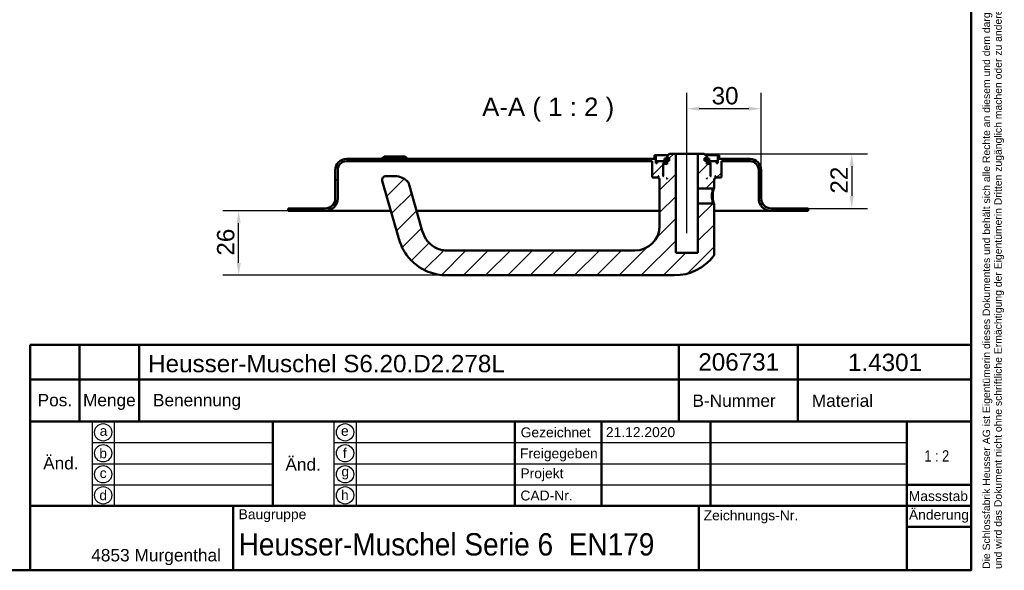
# Model space of a CAD drawing. Header units: millimetres. Extents: x 20 to 833, y 20 to 574.
# Tile 8 of 9: x 436 to 833, y 20 to 242. Entities that reach past the tile are written whole.
import ezdxf
from ezdxf.enums import TextEntityAlignment as Align

# ---------------------------------------------------------------- set-up
doc = ezdxf.new("R2010")
doc.units = ezdxf.units.MM
doc.header["$LTSCALE"] = 2
for name, color, linetype, lineweight in [('Bemaßungen(DIN)', 7, 'Continuous', 25), ('Mittellinie(DIN)', 7, 'Continuous', 25), ('Sichtbare Kanten(DIN)', 7, 'Continuous', 50), ('Skizziergeometrie(DIN)', 7, 'Continuous', 50), ('Skizzierlinie(DIN)', 7, 'Continuous', 25), ('Symbole(DIN)', 7, 'Continuous', 25)]:
    doc.layers.add(name, color=color, linetype=linetype, lineweight=lineweight)
doc.layers.add('Schraffur', color=179, linetype='Continuous', lineweight=9, true_color=0x1e1e47)
doc.styles.add('Aktuell-DIN', font='arial.ttf')
doc.styles.add('Aktuell-DINGroßer Text', font='arial.ttf')
doc.styles.add('STANDARD-DIN~0', font='arial.ttf')
doc.styles.add('Textstil10', font='arial.ttf')
doc.styles.add('Textstil41', font='arial.ttf', dxfattribs={"width": 0.8})
doc.styles.add('Textstil83', font='arial.ttf', dxfattribs={"width": 0.8})
doc.dimstyles.new('CAD-LAN', dxfattribs={"dimscale": 2, "dimtxt": 3.5, "dimasz": 2.5, "dimexe": 3.175, "dimexo": 0, "dimgap": 0.8, "dimtad": 1, "dimrnd": 1e-08, "dimtxsty": 'STANDARD-DIN~0', "dimcen": 0.09, "dimdle": 10, "dimclrd": 250, "dimclre": 250, "dimclrt": 250, "dimadec": 0, "dimazin": 2, "dimtfac": 1, "dimtmove": 0, "dimatfit": 3, "dimfxl": 1, "dimtolj": 1, "dimtzin": 0, "dimlwd": 25, "dimlwe": 25, "dimarcsym": 0})

# ---------------------------------------------------------------- blocks, each defined once
blk = doc.blocks.new('Ränder Standardrahmen')
at = {"layer": 'Skizziergeometrie(DIN)', "flags": 128}
blk.add_lwpolyline([(10, 10), (10, 287), (410, 287), (410, 10), (10, 10)], dxfattribs=at)
blk = doc.blocks.new('Schriftfelder Heusser')
at = {"layer": 'Skizziergeometrie(DIN)'}
for p, q in [((101, 229.92), (101, 236.92)), ((101, 236.92), (291, 236.92)), ((111, 229.92), (111, 236.92)), ((123, 229.92), (123, 236.92)), ((232, 229.92), (232, 236.92)), ((256, 229.92), (256, 236.92)), ((291, 236.92), (291, 229.92)), ((101, 191.42), (101, 229.92)), ((101, 229.92), (291, 229.92)), ((111, 229.92), (111, 221.42)), ((123, 229.92), (123, 221.42)), ((232, 229.92), (232, 221.42)), ((256, 229.92), (256, 221.42)), ((291, 229.92), (291, 191.42)), ((101, 221.42), (291, 221.42)), ((150, 221.42), (150, 204.42)), ((198.85, 221.42), (198.85, 204.42)), ((216.35, 221.42), (216.35, 204.42)), ((238.35, 221.42), (238.35, 204.42)), ((278, 221.42), (278, 191.42)), ((278, 208.67), (291, 208.67)), ((101, 204.42), (291, 204.42)), ((142, 204.42), (142, 191.42)), ((236, 204.42), (236, 191.42)), ((278, 200.17), (291, 200.17)), ((291, 191.42), (101, 191.42))]:
    blk.add_line(p, q, dxfattribs=at)
at = {"layer": 'Skizzierlinie(DIN)'}
for p, q in [((113.5, 221.42), (113.5, 204.42)), ((118, 221.42), (118, 204.42)), ((162.35, 221.42), (162.35, 204.42)), ((166.85, 221.42), (166.85, 204.42)), ((113.5, 217.17), (150, 217.17)), ((162.35, 217.17), (278, 217.17)), ((113.5, 212.92), (150, 212.92)), ((162.35, 212.92), (278, 212.92)), ((113.5, 208.67), (150, 208.67)), ((162.35, 208.67), (278, 208.67))]:
    blk.add_line(p, q, dxfattribs=at)
for centre in [(115.75, 219.25), (164.6, 219.25), (115.75, 215.04), (164.6, 215.04), (115.75, 210.79), (164.6, 210.79), (115.75, 206.54), (164.6, 206.54)]:
    blk.add_circle(centre, 1.75, dxfattribs=at)
at = {"layer": 'Symbole(DIN)', "color": 7, "insert": (293.33, 191.7), "char_height": 1.5, "width": 182.3003, "attachment_point": 1, "rotation": 90, "line_spacing_factor": 0.944221, "style": 'Aktuell-DIN'}
blk.add_mtext('\\fArial|b0|i0;\\H1.5000;Die Schlossfabrik Heusser AG ist Eigentümerin dieses Dokumentes und behält sich alle Rechte an diesem und dem dargestellten Gegenstand vor. Der Empfänger anerkennt diese Rechte\\Pund wird das Dokument nicht ohne schriftliche Ermächtigung der Eigentümerin Dritten zugänglich machen oder zu anderen Zwecken verwenden, zu dem es ihm übergeben worden ist.\\P ', dxfattribs=at)
at = {"layer": 'Symbole(DIN)', "color": 179, "true_color": 0x262659, "style": 'Aktuell-DIN'}
for s, insert, char_height, attachment_point in [('Pos.', (106, 227), 2.489, 2), ('Menge', (117, 227), 2.489, 2), ('Benennung', (125.81, 225.38), 2.489, 4), ('B-Nummer', (234.74, 225.62), 2.489, 4), ('Material', (265.02, 225.62), 2.489, 5), ('\\fArial|b0|i0;a', (115.81, 219.53), 2, 5), ('\\fArial|b0|i0;e', (164.54, 219.53), 2, 5), ('\\fArial|b0|i0;Gezeichnet', (200.05, 219.23), 2, 4), ('\\fArial|b0|i0;b', (115.75, 215), 2, 5), ('\\fArial|b0|i0;f', (164.55, 215.06), 2, 5), ('\\fArial|b0|i0;Freigegeben', (199.92, 216), 2, 1), ('\\fArial|b0|i0;c', (115.75, 211.01), 2, 5), ('\\fArial|b0|i0;g', (164.63, 211.05), 2, 5), ('\\fArial|b0|i0;Projekt', (200, 211.98), 2, 1), ('\\fArial|b0|i0;d', (115.76, 206.55), 2, 5), ('\\fArial|b0|i0;h', (164.55, 206.57), 2, 5), ('\\fArial|b0|i0;CAD-Nr.', (200, 207.5), 2, 1), ('\\fArial|b0|i0;\\H2.0000;Massstab', (284.39, 206.37), 2, 5), ('\\fArial|b0|i0;\\H2.0000;Baugruppe', (143.1, 203.73), 2, 1), ('\\fArial|b0|i0;Zeichnungs-Nr.', (237, 203.5), 2, 1), ('\\fArial|b0|i0;\\H2.5000;4853 Murgenthal', (113.33, 192.46), 2.5, 7)]:
    blk.add_mtext(s, dxfattribs=dict(at, insert=insert, char_height=char_height, attachment_point=attachment_point))
at = {"layer": 'Symbole(DIN)', "color": 179, "true_color": 0x262659, "attachment_point": 5, "style": 'Aktuell-DIN'}
for s, insert, char_height, width in [('Änd.', (107.21, 213), 2.489, 12.3494), ('Änd.', (156.12, 212.76), 2.489, 12.3494), ('\\fArial|b0|i0;Änderung', (284.51, 202.33), 2, 12.1143)]:
    blk.add_mtext(s, dxfattribs=dict(at, insert=insert, char_height=char_height, width=width))
at = {"layer": 'Symbole(DIN)', "color": 7, "insert": (143.1, 196.62), "char_height": 4.5, "width": 90.18, "attachment_point": 4, "style": 'Aktuell-DIN'}
blk.add_mtext('\\fArial|b0|i0;\\W0.90;\\H4.5000;Heusser-Muschel Serie 6  EN179', dxfattribs=at)
at = {"layer": 'Symbole(DIN)', "color": 179, "true_color": 0x262659, "style": 'Textstil10'}
blk.add_attdef('ERSTELLUNGSDATUM_001', (217.26, 218.29), '', height=2, dxfattribs=at)
at = {"layer": 'Symbole(DIN)', "color": 179, "true_color": 0x262659}
for tag, height, style, p in [('AUTOR', 2.49, 'Aktuell-DIN', (240.03, 219.26)), ('KONTROLLDATUM', 2, 'Textstil10', (217.42, 215.04)), ('KONTROLLIERT_VON', 2, 'Textstil10', (239.98, 215.05))]:
    blk.add_attdef(tag, text='', height=height, dxfattribs=dict(at, style=style)).set_placement(p, align=Align.MIDDLE_LEFT)
at = {"layer": 'Symbole(DIN)', "color": 7, "style": 'Textstil83', "width": 0.8}
blk.add_attdef('Anfänglicher_Ansichtsmaßstab_001', (281.57, 213.34), '', height=2.3, dxfattribs=at)
at = {"layer": 'Symbole(DIN)', "color": 179, "true_color": 0x262659, "style": 'Textstil10'}
blk.add_attdef('PROJEKT', text='', height=2, dxfattribs=at).set_placement((217.77, 209.72), align=Align.BOTTOM_LEFT)
at = {"layer": 'Symbole(DIN)', "color": 7, "style": 'Textstil41', "width": 0.8}
blk.add_attdef('STATUS', text='', height=5, dxfattribs=at).set_placement((284.53, 195.86), align=Align.MIDDLE_CENTER)
blk = doc.blocks.new('*D25')
at = {"layer": 'Bemaßungen(DIN)', "color": 250, "linetype": 'Continuous', "lineweight": 25, "true_color": 0x3f3f3f, "transparency": 16777216}
for p, q in [((705.21, 193.03), (705.21, 212.6)), ((735.21, 181.53), (735.21, 212.6)), ((730.21, 206.25), (710.21, 206.25))]:
    blk.add_line(p, q, dxfattribs=at)
at = {"layer": 'Bemaßungen(DIN)', "color": 250, "linetype": 'Continuous', "true_color": 0x3f3f3f, "transparency": 16777216}
for points in [[(710.21, 207.08), (710.21, 205.42), (705.21, 206.25)], [(730.21, 207.08), (730.21, 205.42), (735.21, 206.25)]]:
    blk.add_solid(points, dxfattribs=at)
at = {"layer": 'Defpoints', "color": 0, "linetype": 'Continuous', "transparency": 16777216}
for p in [(705.21, 206.25), (705.21, 193.03), (735.21, 181.53)]:
    blk.add_point(p, dxfattribs=at)
at = {"layer": 'Bemaßungen(DIN)', "color": 250, "linetype": 'Continuous', "lineweight": 25, "true_color": 0x3f3f3f, "transparency": 16777216, "insert": (715.21, 215), "char_height": 7, "attachment_point": 1, "style": 'STANDARD-DIN~0'}
blk.add_mtext('\\A1;30', dxfattribs=at)
blk = doc.blocks.new('*D26')
at = {"layer": 'Bemaßungen(DIN)', "color": 250, "linetype": 'Continuous', "lineweight": 25, "true_color": 0x3f3f3f, "transparency": 16777216}
for p, q in [((712.21, 188.03), (778.16, 188.03)), ((771.81, 183.03), (771.81, 171.03)), ((754.21, 166.03), (778.16, 166.03))]:
    blk.add_line(p, q, dxfattribs=at)
at = {"layer": 'Bemaßungen(DIN)', "color": 250, "linetype": 'Continuous', "true_color": 0x3f3f3f, "transparency": 16777216}
for points in [[(770.98, 183.03), (772.65, 183.03), (771.81, 188.03)], [(770.98, 171.03), (772.65, 171.03), (771.81, 166.03)]]:
    blk.add_solid(points, dxfattribs=at)
at = {"layer": 'Defpoints', "color": 0, "linetype": 'Continuous', "transparency": 16777216}
for p in [(712.21, 188.03), (754.21, 166.03), (771.81, 166.03)]:
    blk.add_point(p, dxfattribs=at)
at = {"layer": 'Bemaßungen(DIN)', "color": 250, "linetype": 'Continuous', "lineweight": 25, "true_color": 0x3f3f3f, "transparency": 16777216, "insert": (763.19, 171.99), "char_height": 7, "attachment_point": 1, "rotation": 90, "style": 'STANDARD-DIN~0'}
blk.add_mtext('\\A1;22', dxfattribs=at)
blk = doc.blocks.new('*D27')
at = {"layer": 'Bemaßungen(DIN)', "color": 250, "linetype": 'Continuous', "lineweight": 25, "true_color": 0x3f3f3f, "transparency": 16777216}
for p, q in [((544.21, 165.03), (517.86, 165.03)), ((524.21, 144.03), (524.21, 160.03)), ((608.21, 139.03), (517.86, 139.03))]:
    blk.add_line(p, q, dxfattribs=at)
at = {"layer": 'Bemaßungen(DIN)', "color": 250, "linetype": 'Continuous', "true_color": 0x3f3f3f, "transparency": 16777216}
for points in [[(523.38, 160.03), (525.05, 160.03), (524.21, 165.03)], [(523.38, 144.03), (525.05, 144.03), (524.21, 139.03)]]:
    blk.add_solid(points, dxfattribs=at)
at = {"layer": 'Defpoints', "color": 0, "linetype": 'Continuous', "transparency": 16777216}
for p in [(524.21, 165.03), (544.21, 165.03), (608.21, 139.03)]:
    blk.add_point(p, dxfattribs=at)
at = {"layer": 'Bemaßungen(DIN)', "color": 250, "linetype": 'Continuous', "lineweight": 25, "true_color": 0x3f3f3f, "transparency": 16777216, "insert": (515.46, 146.96), "char_height": 7, "attachment_point": 1, "rotation": 90, "style": 'STANDARD-DIN~0'}
blk.add_mtext('\\A1;26', dxfattribs=at)

msp = doc.modelspace()

# ---------------------------------------------------------------- hatches: boundary and pattern name
at = {"layer": 'Schraffur'}
h = msp.add_hatch(dxfattribs=at)
h.set_pattern_fill('ANSI31', color=256, scale=50.8, style=0)
h.set_pattern_definition([(45, (0, 0), (-4.49013, 4.49013), [])])
edge = h.paths.add_edge_path()
edge.add_spline(control_points=[(715.8404, 174.0274), (715.902, 174.0875), (715.9638, 174.1474), (716.0878, 174.2676), (716.15, 174.3279), (716.2129, 174.3882)], knot_values=[-0.05180642, -0.05180642, -0.05180642, -0.05180642, -0.02598633, -0.02598633, 0, 0, 0, 0], degree=3, periodic=0)
edge.add_line((716.2129, 174.3882), (716.2129, 178.0274))
edge.add_line((716.2129, 178.0274), (716.5129, 178.0274))
edge.add_line((716.5129, 178.0274), (716.7129, 178.2274))
edge.add_line((716.7129, 178.2274), (716.7129, 178.8274))
edge.add_line((716.7129, 178.8274), (716.5129, 179.0274))
edge.add_line((716.5129, 179.0274), (716.8129, 179.0274))
edge.add_line((716.8129, 179.0274), (716.8129, 178.5274))
edge.add_line((716.8129, 178.5274), (716.9129, 178.4274))
edge.add_line((716.9129, 178.4274), (719.0129, 178.4274))
edge.add_line((719.0129, 178.4274), (719.2129, 178.6274))
edge.add_line((719.2129, 178.6274), (719.2129, 185.0274))
edge.add_line((719.2129, 185.0274), (730.7129, 185.0274))
edge.add_ellipse((730.7129, 181.5274), major_axis=(0, 3.5), ratio=1, start_angle=270, end_angle=360, ccw=False)
edge.add_line((734.2129, 181.5274), (734.2129, 170.0274))
edge.add_ellipse((739.2129, 170.0274), major_axis=(-5, 0), ratio=1, start_angle=0, end_angle=90)
edge.add_line((739.2129, 165.0274), (754.2129, 165.0274))
edge.add_line((754.2129, 165.0274), (754.2129, 166.0274))
edge.add_line((754.2129, 166.0274), (739.2129, 166.0274))
edge.add_ellipse((739.2129, 170.0274), major_axis=(0, -4), ratio=1, start_angle=270, end_angle=360, ccw=False)
edge.add_line((735.2129, 170.0274), (735.2129, 181.5274))
edge.add_ellipse((730.7129, 181.5274), major_axis=(4.5, 0), ratio=1, start_angle=0, end_angle=90)
edge.add_line((730.7129, 186.0274), (718.2129, 186.0274))
edge.add_line((718.2129, 186.0274), (718.2129, 187.5274))
edge.add_line((718.2129, 187.5274), (717.7129, 187.5274))
edge.add_line((717.7129, 187.5274), (717.7129, 184.2274))
edge.add_line((717.7129, 184.2274), (717.2129, 184.2274))
edge.add_line((717.2129, 184.2274), (717.2129, 185.0274))
edge.add_line((717.2129, 185.0274), (714.2129, 185.0274))
edge.add_line((714.2129, 185.0274), (714.2129, 184.2274))
edge.add_line((714.2129, 184.2274), (714.9629, 184.2274))
edge.add_line((714.9629, 184.2274), (714.7629, 184.0274))
edge.add_line((714.7629, 184.0274), (714.7629, 179.2274))
edge.add_line((714.7629, 179.2274), (714.9629, 179.0274))
edge.add_line((714.9629, 179.0274), (714.7129, 179.0274))
edge.add_line((714.7129, 179.0274), (714.7129, 183.8274))
edge.add_line((714.7129, 183.8274), (714.5129, 184.0274))
edge.add_line((714.5129, 184.0274), (713.4129, 184.0274))
edge.add_line((713.4129, 184.0274), (713.2129, 183.8274))
edge.add_line((713.2129, 183.8274), (713.2129, 185.2274))
edge.add_line((713.2129, 185.2274), (714.2295, 185.2274))
edge.add_line((714.2295, 185.2274), (714.2295, 186.1274))
edge.add_line((714.2295, 186.1274), (712.7272, 186.1274))
edge.add_line((712.7272, 186.1274), (712.7272, 185.2274))
edge.add_line((712.7272, 185.2274), (712.3129, 185.2274))
edge.add_line((712.3129, 185.2274), (712.3129, 186.3274))
edge.add_line((712.3129, 186.3274), (713.2129, 186.3274))
edge.add_line((713.2129, 186.3274), (713.2129, 187.0274))
edge.add_line((713.2129, 187.0274), (712.2129, 188.0274))
edge.add_line((712.2129, 188.0274), (709.7129, 188.0274))
edge.add_line((709.7129, 188.0274), (709.7129, 174.0274))
edge.add_line((709.7129, 174.0274), (715.8404, 174.0274))
h.paths.add_polyline_path([(713.4129, 178.0274), (713.2129, 178.0274), (713.2129, 178.2274)], flags=0)
edge = h.paths.add_edge_path()
edge.add_spline(control_points=[(716.2129, 167.6667), (716.1511, 167.727), (716.0889, 167.7873), (715.9649, 167.9075), (715.9031, 167.9673), (715.8415, 168.0274)], knot_values=[-0.05197438, -0.05197438, -0.05197438, -0.05197438, -0.02598719, -0.02598719, -0.00017388, -0.00017388, -0.00017388, -0.00017388], degree=3, periodic=0)
edge.add_line((715.8415, 168.0274), (709.7129, 168.0274))
edge.add_line((709.7129, 168.0274), (709.7129, 148.0274))
edge.add_line((709.7129, 148.0274), (700.7129, 148.0274))
edge.add_line((700.7129, 148.0274), (700.7129, 188.0274))
edge.add_line((700.7129, 188.0274), (698.2129, 188.0274))
edge.add_line((698.2129, 188.0274), (697.2129, 187.0274))
edge.add_line((697.2129, 187.0274), (697.2129, 186.3274))
edge.add_line((697.2129, 186.3274), (698.1129, 186.3274))
edge.add_line((698.1129, 186.3274), (698.1129, 185.2274))
edge.add_line((698.1129, 185.2274), (697.6986, 185.2274))
edge.add_line((697.6986, 185.2274), (697.6986, 186.1274))
edge.add_line((697.6986, 186.1274), (696.1962, 186.1274))
edge.add_line((696.1962, 186.1274), (696.1962, 185.2274))
edge.add_line((696.1962, 185.2274), (697.2129, 185.2274))
edge.add_line((697.2129, 185.2274), (697.2129, 183.8274))
edge.add_line((697.2129, 183.8274), (697.0129, 184.0274))
edge.add_line((697.0129, 184.0274), (695.9129, 184.0274))
edge.add_line((695.9129, 184.0274), (695.7129, 183.8274))
edge.add_line((695.7129, 183.8274), (695.7129, 179.0274))
edge.add_line((695.7129, 179.0274), (695.4629, 179.0274))
edge.add_line((695.4629, 179.0274), (695.6629, 179.2274))
edge.add_line((695.6629, 179.2274), (695.6629, 184.0274))
edge.add_line((695.6629, 184.0274), (695.4629, 184.2274))
edge.add_line((695.4629, 184.2274), (696.2129, 184.2274))
edge.add_line((696.2129, 184.2274), (696.2129, 185.0274))
edge.add_line((696.2129, 185.0274), (693.2129, 185.0274))
edge.add_line((693.2129, 185.0274), (693.2129, 184.2274))
edge.add_line((693.2129, 184.2274), (692.7129, 184.2274))
edge.add_line((692.7129, 184.2274), (692.7129, 187.5274))
edge.add_line((692.7129, 187.5274), (692.2129, 187.5274))
edge.add_line((692.2129, 187.5274), (692.2129, 186.0274))
edge.add_line((692.2129, 186.0274), (567.7129, 186.0274))
edge.add_ellipse((567.7129, 181.5274), major_axis=(0, 4.5), ratio=1, start_angle=0, end_angle=90)
edge.add_line((563.2129, 181.5274), (563.2129, 170.0274))
edge.add_ellipse((559.2129, 170.0274), major_axis=(4, 0), ratio=1, start_angle=270, end_angle=360, ccw=False)
edge.add_line((559.2129, 166.0274), (544.2129, 166.0274))
edge.add_line((544.2129, 166.0274), (544.2129, 165.0274))
edge.add_line((544.2129, 165.0274), (559.2129, 165.0274))
edge.add_ellipse((559.2129, 170.0274), major_axis=(0, -5), ratio=1, start_angle=0, end_angle=90)
edge.add_line((564.2129, 170.0274), (564.2129, 181.5274))
edge.add_ellipse((567.7129, 181.5274), major_axis=(-3.5, 0), ratio=1, start_angle=270, end_angle=360, ccw=False)
edge.add_line((567.7129, 185.0274), (691.2129, 185.0274))
edge.add_line((691.2129, 185.0274), (691.2129, 178.6274))
edge.add_line((691.2129, 178.6274), (691.4129, 178.4274))
edge.add_line((691.4129, 178.4274), (693.5129, 178.4274))
edge.add_line((693.5129, 178.4274), (693.6129, 178.5274))
edge.add_line((693.6129, 178.5274), (693.6129, 179.0274))
edge.add_line((693.6129, 179.0274), (693.9129, 179.0274))
edge.add_line((693.9129, 179.0274), (693.7129, 178.8274))
edge.add_line((693.7129, 178.8274), (693.7129, 178.2274))
edge.add_line((693.7129, 178.2274), (693.9129, 178.0274))
edge.add_line((693.9129, 178.0274), (694.2129, 178.0274))
edge.add_line((694.2129, 178.0274), (694.2129, 159.0274))
edge.add_ellipse((684.2129, 159.0274), major_axis=(10, 0), ratio=1, start_angle=270, end_angle=360, ccw=False)
edge.add_line((684.2129, 149.0274), (608.2129, 149.0274))
edge.add_spline(control_points=[(608.2129, 149.0274), (607.3509, 149.0274), (606.4853, 149.1478), (604.8114, 149.6103), (604.012, 149.9545), (602.1342, 151.0653), (601.1244, 151.9579), (599.6108, 153.9239), (598.9223, 155.148), (598.3867, 157.0158)], knot_values=[-2.10097166, -2.10097166, -2.10097166, -2.10097166, -1.67336567, -1.67336567, -1.23980761, -1.23980761, -0.58292416, -0.58292416, 0, 0, 0, 0], degree=3, periodic=0)
edge.add_line((598.3867, 157.0158), (592.9146, 176.0994))
edge.add_ellipse((591.4727, 175.686), major_axis=(1.4419, 0.4135), ratio=1, start_angle=0, end_angle=25.69736)
edge.add_ellipse((587.366, 172.0274), major_axis=(5.2267, 4.6564), ratio=1, start_angle=0, end_angle=48.30264)
edge.add_line((587.366, 179.0274), (583.6625, 179.0274))
edge.add_ellipse((583.6625, 177.5274), major_axis=(0, 1.5), ratio=1, start_angle=0, end_angle=106)
edge.add_line((582.2207, 177.1139), (588.7741, 154.2594))
edge.add_spline(control_points=[(588.7741, 154.2594), (589.1896, 152.8104), (589.6634, 151.1792), (591.7794, 147.4866), (592.9271, 146.0005), (595.9397, 143.0626), (598.1094, 141.5272), (603.1577, 139.5198), (605.6837, 139.0274), (608.2129, 139.0274)], knot_values=[-3.21027133, -3.21027133, -3.21027133, -3.21027133, -2.32032676, -2.32032676, -1.62984692, -1.62984692, -0.7587623, -0.7587623, 0, 0, 0, 0], degree=3, periodic=0)
edge.add_line((608.2129, 139.0274), (700.2129, 139.0274))
edge.add_ellipse((700.2129, 159.0274), major_axis=(0, -20), ratio=1, start_angle=0, end_angle=52.143193)
edge.add_spline(control_points=[(716.0038, 146.7536), (716.0709, 146.8409), (716.124, 146.939), (716.2037, 147.1703), (716.2141, 147.2836), (716.2129, 147.3675)], knot_values=[-0.04576592, -0.04576592, -0.04576592, -0.04576592, -0.02515487, -0.02515487, 0, 0, 0, 0], degree=3, periodic=0)
edge.add_line((716.2129, 147.3675), (716.2129, 167.6667))
h.paths.add_polyline_path([(697.2129, 178.0274), (697.0129, 178.0274), (697.2129, 178.2274)], flags=0)

# ---------------------------------------------------------------- linework, layer by layer
at = {"layer": 'Mittellinie(DIN)', "linetype": 'Continuous'}
msp.add_line((705.2129, 156.0274), (705.2129, 193.0274), dxfattribs=at)
at = {"layer": 'Sichtbare Kanten(DIN)'}
for p, q in [((582.9629, 187.0274), (581.9629, 186.0274)), ((582.9629, 187.0274), (591.4629, 187.0274)), ((591.4629, 187.0274), (592.4629, 186.0274)), ((692.7129, 187.5274), (692.2129, 187.5274)), ((692.2129, 187.5274), (692.2129, 186.0274)), ((692.7129, 184.2274), (692.7129, 187.5274)), ((692.7129, 187.5274), (697.7129, 187.5274)), ((698.2129, 188.0274), (697.2129, 187.0274)), ((697.2129, 187.0274), (697.2129, 186.3274)), ((700.7129, 188.0274), (698.2129, 188.0274)), ((700.7129, 148.0274), (700.7129, 188.0274)), ((700.7129, 188.0274), (709.7129, 188.0274)), ((712.2129, 188.0274), (709.7129, 188.0274)), ((709.7129, 188.0274), (709.7129, 174.0274)), ((713.2129, 187.0274), (712.2129, 188.0274)), ((712.7129, 187.5274), (717.7129, 187.5274)), ((713.2129, 186.3274), (713.2129, 187.0274)), ((718.2129, 187.5274), (717.7129, 187.5274)), ((717.7129, 187.5274), (717.7129, 184.2274)), ((718.2129, 186.0274), (718.2129, 187.5274)), ((692.2129, 186.0274), (567.7129, 186.0274)), ((567.7129, 185.0274), (691.2129, 185.0274)), ((691.2129, 185.0274), (691.2129, 178.6274)), ((693.2129, 184.2274), (692.7129, 184.2274)), ((696.2129, 185.0274), (693.2129, 185.0274)), ((693.2129, 185.0274), (693.2129, 184.2274)), ((695.6629, 184.0274), (695.4629, 184.2274)), ((695.4629, 184.2274), (696.2129, 184.2274)), ((695.6629, 179.2274), (695.6629, 184.0274)), ((695.6629, 184.0274), (695.9129, 184.0274)), ((695.9129, 184.0274), (695.7129, 183.8274)), ((695.7129, 183.8274), (695.7129, 179.0274)), ((697.0129, 184.0274), (695.9129, 184.0274)), ((697.6986, 186.1274), (696.1962, 186.1274)), ((696.1962, 186.1274), (696.1962, 185.2274)), ((696.1962, 185.2274), (697.2129, 185.2274)), ((696.2129, 184.2274), (696.2129, 185.0274)), ((696.2129, 185.0274), (697.2129, 185.0274)), ((697.2129, 184.2274), (696.2129, 184.2274)), ((697.2129, 183.8274), (697.0129, 184.0274)), ((697.2129, 184.0274), (697.0129, 184.0274)), ((697.2129, 186.3274), (698.1129, 186.3274)), ((697.2129, 185.2274), (697.2129, 183.8274)), ((697.6986, 185.2274), (697.6986, 186.1274)), ((698.1129, 186.1274), (697.6986, 186.1274)), ((698.1129, 185.2274), (697.6986, 185.2274)), ((698.1129, 186.3274), (698.1129, 185.2274)), ((712.3129, 185.2274), (712.3129, 186.3274)), ((712.3129, 186.3274), (713.2129, 186.3274)), ((712.7272, 186.1274), (712.3129, 186.1274)), ((712.7272, 185.2274), (712.3129, 185.2274)), ((714.2295, 186.1274), (712.7272, 186.1274)), ((712.7272, 186.1274), (712.7272, 185.2274)), ((713.2129, 183.8274), (713.2129, 185.2274)), ((713.2129, 185.2274), (714.2295, 185.2274)), ((713.2129, 185.0274), (714.2129, 185.0274)), ((714.2129, 184.2274), (713.2129, 184.2274)), ((713.4129, 184.0274), (713.2129, 183.8274)), ((713.4129, 184.0274), (713.2129, 184.0274)), ((714.5129, 184.0274), (713.4129, 184.0274)), ((717.2129, 185.0274), (714.2129, 185.0274)), ((714.2129, 185.0274), (714.2129, 184.2274)), ((714.2129, 184.2274), (714.9629, 184.2274)), ((714.2295, 185.2274), (714.2295, 186.1274)), ((714.7129, 183.8274), (714.5129, 184.0274)), ((714.5129, 184.0274), (714.7629, 184.0274)), ((714.7129, 179.0274), (714.7129, 183.8274)), ((714.9629, 184.2274), (714.7629, 184.0274)), ((714.7629, 184.0274), (714.7629, 179.2274)), ((717.2129, 184.2274), (717.2129, 185.0274)), ((717.7129, 184.2274), (717.2129, 184.2274)), ((730.7129, 186.0274), (718.2129, 186.0274)), ((719.2129, 178.6274), (719.2129, 185.0274)), ((719.2129, 185.0274), (730.7129, 185.0274)), ((563.2129, 181.5274), (563.2129, 170.0274)), ((564.2129, 170.0274), (564.2129, 181.5274)), ((587.366, 179.0274), (583.6625, 179.0274)), ((693.6129, 178.5274), (693.6129, 179.0274)), ((693.6129, 179.0274), (693.9129, 179.0274)), ((693.9129, 179.0274), (693.7129, 178.8274)), ((695.4629, 179.0274), (695.6629, 179.2274)), ((695.7129, 179.0274), (695.4629, 179.0274)), ((695.7129, 179.2274), (695.6629, 179.2274)), ((714.7629, 179.2274), (714.7129, 179.2274)), ((714.9629, 179.0274), (714.7129, 179.0274)), ((714.7629, 179.2274), (714.9629, 179.0274)), ((716.7129, 178.8274), (716.5129, 179.0274)), ((716.5129, 179.0274), (716.8129, 179.0274)), ((716.8129, 179.0274), (716.8129, 178.5274)), ((734.2129, 181.5274), (734.2129, 170.0274)), ((735.2129, 170.0274), (735.2129, 181.5274)), ((582.2207, 177.1139), (588.7741, 154.2594)), ((598.3867, 157.0158), (592.9146, 176.0994)), ((691.2129, 178.6274), (691.4129, 178.4274)), ((691.4129, 178.4274), (693.5129, 178.4274)), ((693.5129, 178.4274), (693.6129, 178.5274)), ((693.5129, 178.4274), (693.7129, 178.4274)), ((693.7129, 178.5274), (693.6129, 178.5274)), ((693.7129, 178.8274), (693.7129, 178.2274)), ((693.7129, 178.2274), (693.9129, 178.0274)), ((693.9129, 178.0274), (694.2129, 178.0274)), ((694.2129, 178.0274), (694.2129, 159.0274)), ((697.0129, 178.0274), (697.2129, 178.2274)), ((697.2129, 178.0274), (697.0129, 178.0274)), ((697.2129, 178.2274), (697.2129, 178.0274)), ((713.2129, 178.0274), (713.2129, 178.2274)), ((713.2129, 178.2274), (713.4129, 178.0274)), ((713.4129, 178.0274), (713.2129, 178.0274)), ((716.2129, 174.3882), (716.2129, 178.0274)), ((716.2129, 178.0274), (716.5129, 178.0274)), ((716.5129, 178.0274), (716.7129, 178.2274)), ((716.7129, 178.2274), (716.7129, 178.8274)), ((716.8129, 178.5274), (716.7129, 178.5274)), ((716.7129, 178.4274), (716.9129, 178.4274)), ((716.8129, 178.5274), (716.9129, 178.4274)), ((716.9129, 178.4274), (719.0129, 178.4274)), ((719.0129, 178.4274), (719.2129, 178.6274)), ((709.7129, 174.0274), (715.8404, 174.0274)), ((709.7129, 168.0274), (709.7129, 174.0274)), ((715.8402, 174.0276), (716.2122, 174.3882)), ((715.8415, 168.0274), (709.7129, 168.0274)), ((709.7129, 168.0274), (709.7129, 148.0274)), ((716.2133, 167.6667), (715.8413, 168.0272)), ((716.2129, 147.3675), (716.2129, 167.6667)), ((559.2129, 166.0274), (544.2129, 166.0274)), ((544.2129, 166.0274), (544.2129, 165.0274)), ((544.2129, 165.0274), (559.2129, 165.0274)), ((559.2129, 165.0274), (574.2129, 165.0274)), ((585.6864, 165.0274), (574.2129, 165.0274)), ((694.2129, 165.0274), (596.0894, 165.0274)), ((724.2129, 165.0274), (716.2129, 165.0274)), ((724.2129, 165.0274), (739.2129, 165.0274)), ((754.2129, 166.0274), (739.2129, 166.0274)), ((739.2129, 165.0274), (754.2129, 165.0274)), ((754.2129, 165.0274), (754.2129, 166.0274)), ((684.2129, 149.0274), (608.2129, 149.0274)), ((709.7129, 148.0274), (700.7129, 148.0274)), ((608.2129, 139.0274), (700.2129, 139.0274))]:
    msp.add_line(p, q, dxfattribs=at)
for centre, radius, start, end in [((567.7129, 181.5274), 4.5, 90, 180), ((567.7129, 181.5274), 3.5, 90, 180), ((730.7129, 181.5274), 4.5, 0, 90), ((730.7129, 181.5274), 3.5, 0, 90), ((583.6625, 177.5274), 1.5, 90, 196), ((587.366, 172.0274), 7, 41.69736, 90), ((591.4727, 175.686), 1.5, 16, 41.69736), ((559.2129, 170.0274), 4, 270, 0), ((559.2129, 170.0274), 5, 270, 0), ((739.2129, 170.0274), 5, 180, 270), ((739.2129, 170.0274), 4, 180, 270), ((684.2129, 159.0274), 10, 270, 0), ((700.2129, 159.0274), 20, 270, 322.143193)]:
    msp.add_arc(centre, radius, start, end, dxfattribs=at)
for points, knots in [([(715.8404, 174.0274), (715.8407, 174.0274), (715.8322, 174.0016), (715.8148, 173.9513), (715.7452, 173.75), (715.5315, 173.14), (715.4028, 172.3345), (715.3384, 171.9318), (715.2953, 171.4803), (715.2951, 171.0281), (715.2948, 170.5758), (715.3373, 170.1243), (715.4015, 169.7213), (715.5299, 168.9152), (715.7449, 168.3054), (715.8154, 168.1038), (715.8331, 168.0533), (715.8417, 168.0274), (715.8415, 168.0274)], [2.64386425, 2.64386425, 2.64386425, 2.64386425, 2.71937512, 2.71937512, 2.71937512, 3.02152791, 3.02152791, 3.02152791, 3.1726043, 3.1726043, 3.1726043, 3.3236807, 3.3236807, 3.3236807, 3.62583349, 3.62583349, 3.62583349, 3.70155576, 3.70155576, 3.70155576, 3.70155576]), ([(716.2133, 167.6667), (716.2135, 167.6665), (716.169, 167.807), (715.7796, 169.0025), (715.6035, 171.028), (715.7818, 173.0547), (716.1689, 174.2476), (716.2125, 174.3883), (716.2122, 174.3882)], [-1.58628613, -1.58628613, -1.58628613, -1.58628613, -1.51076395, -1.20861116, -1.05753477, -0.90645837, -0.60430558, -0.52878975, -0.52878975, -0.52878975, -0.52878975]), ([(608.2129, 149.0274), (607.3509, 149.0274), (606.4853, 149.1478), (604.8114, 149.6103), (604.012, 149.9545), (602.1342, 151.0653), (601.1244, 151.9579), (599.6108, 153.9239), (598.9223, 155.148), (598.3867, 157.0158)], [-2.10097166, -2.10097166, -2.10097166, -2.10097166, -1.67336567, -1.67336567, -1.23980761, -1.23980761, -0.58292416, -0.58292416, 0, 0, 0, 0]), ([(588.7741, 154.2594), (589.1896, 152.8104), (589.6634, 151.1792), (591.7794, 147.4866), (592.9271, 146.0005), (595.9397, 143.0626), (598.1094, 141.5272), (603.1577, 139.5198), (605.6837, 139.0274), (608.2129, 139.0274)], [-3.21027133, -3.21027133, -3.21027133, -3.21027133, -2.32032676, -2.32032676, -1.62984692, -1.62984692, -0.7587623, -0.7587623, 0, 0, 0, 0]), ([(716.0035, 146.7538), (716.0709, 146.8409), (716.124, 146.939), (716.2037, 147.1703), (716.2141, 147.2836), (716.2141, 147.3675)], [-0.0457659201, -0.0457659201, -0.0457659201, -0.0457659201, -0.0251548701, -0.0251548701, 0, 0, 0, 0])]:
    msp.add_open_spline(points, degree=3, knots=knots, dxfattribs=at)

# ---------------------------------------------------------------- block references
at = {"xscale": 2, "yscale": 2, "zscale": 2}
msp.add_blockref('Ränder Standardrahmen', (0, 0), dxfattribs=at)
msp.add_blockref('Schriftfelder Heusser', (238, -362.8333), dxfattribs=at).add_auto_attribs({'ERSTELLUNGSDATUM_001': '21.12.2020', 'Anfänglicher_Ansichtsmaßstab_001': '1 : 2'})

# ---------------------------------------------------------------- texts
at = {"layer": 'Symbole(DIN)', "color": 7, "insert": (622.5407, 201.0274), "char_height": 7.4676, "attachment_point": 7, "style": 'Aktuell-DINGroßer Text'}
msp.add_mtext('A-A ( 1 : 2 )', dxfattribs=at)
at = {"layer": 'Symbole(DIN)', "color": 7, "char_height": 7, "attachment_point": 1, "style": 'Aktuell-DIN'}
for s, insert, width in [('{\\fArial|b0|i0;\\H7.0000;Heusser-Muschel S6.20.D2.278L}', (487.6588, 106.9058), 144.028206), ('{\\fArial|b0|i0;\\H7.0000;206731}', (709.8296, 107.5797), 32.620428), ('{\\fArial|b0|i0;\\H7.0000;1.4301}', (770.274, 107.4007), 29.899392)]:
    msp.add_mtext(s, dxfattribs=dict(at, insert=insert, width=width))

# ---------------------------------------------------------------- dimensions: what is measured, and where the dimension line sits
at = {"layer": 'Bemaßungen(DIN)', "color": 250, "linetype": 'Continuous', "lineweight": 25, "true_color": 0x3f3f3f}
dim = msp.add_linear_dim(base=(705.2129, 206.2509), p1=(735.2129, 181.5274), p2=(705.2129, 193.0274), dimstyle='CAD-LAN', override={"dimgap": 0.8, "dimdec": 2, "dimtol": 0, "dimlim": 0, "dimtp": 0, "dimtm": 0, "dimtdec": 2, "dimtofl": 0, "dimatfit": 1}, dxfattribs=at)
dim.commit()
dim.dimension.update_dxf_attribs({"geometry": '*D25', "text_midpoint": (720.2129, 206.2509), "dimtype": 160})
for base, p1, p2, angle, picture, middle in [((771.8144, 166.0274), (712.2129, 188.0274), (754.2129, 166.0274), 90, '*D26', (771.8144, 177.0274)), ((524.2129, 165.0274), (608.2129, 139.0274), (544.2129, 165.0274), 270, '*D27', (524.2129, 152.0274))]:
    dim = msp.add_linear_dim(base=base, p1=p1, p2=p2, angle=angle, dimstyle='CAD-LAN', override={"dimgap": 0.8, "dimdec": 2, "dimtol": 0, "dimlim": 0, "dimtp": 0, "dimtm": 0, "dimtdec": 2, "dimtofl": 0, "dimatfit": 1}, dxfattribs=at)
    dim.commit()
    dim.dimension.update_dxf_attribs({"geometry": picture, "text_midpoint": middle, "dimtype": 160})

doc.saveas('drawing.dxf')
